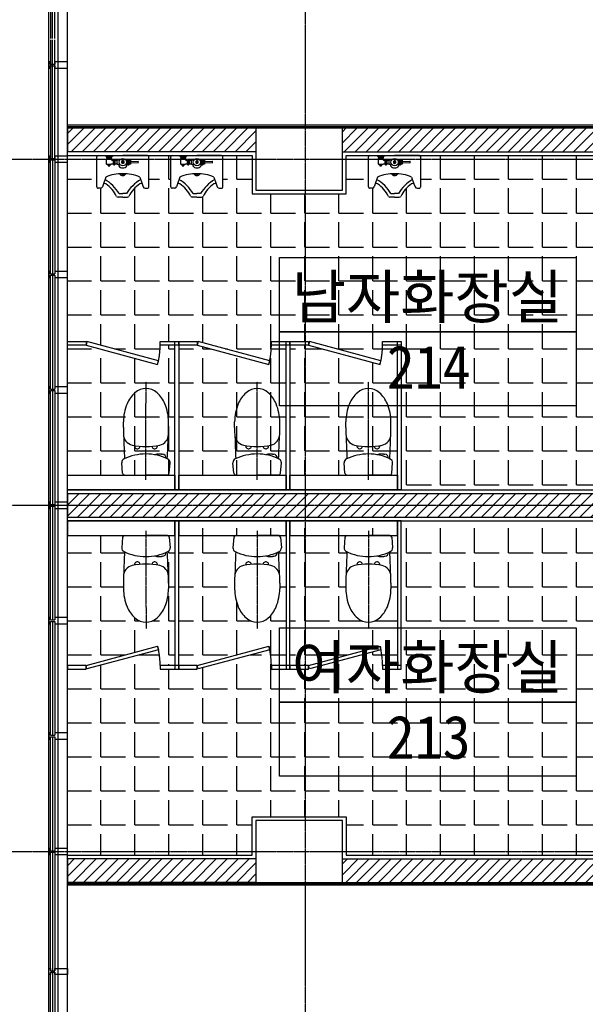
# Model space of a CAD drawing. Header units: millimetres. Extents: x 3445018 to 4174071, y -6064565 to -5122887.
# Tile 105 of 192: x 3860323 to 3864900, y -5540182 to -5532217. Entities that reach past the tile are written whole.
import ezdxf
from ezdxf.enums import TextEntityAlignment as Align

# ---------------------------------------------------------------- set-up
doc = ezdxf.new("R2010")
doc.units = ezdxf.units.MM
doc.header["$MEASUREMENT"] = 0
for name, pattern in [('CEN', [66, 60, -2, 2, -2]), ('DASHDOT', [22, 20, -1, 0, -1]), ('DASHDOT2', [0.5, 0.25, -0.125, 0, -0.125])]:
    doc.linetypes.add(name, pattern=pattern)
for name, color, linetype in [('-TOIL', 251, 'CONTINUOUS'), ('0-F-BATH', 6, 'CONTINUOUS'), ('A-WIN', 4, 'CONTINUOUS'), ('AA-FFXM-SANI', 7, 'CONTINUOUS'), ('CEN', 13, 'CEN'), ('door', 4, 'CONTINUOUS'), ('DS-F-BATH FUR', 4, 'CONTINUOUS'), ('F-DOOR', 4, 'CONTINUOUS'), ('FIN', 6, 'CONTINUOUS'), ('HA1', 8, 'CONTINUOUS'), ('RBO', 1, 'CONTINUOUS'), ('TE2', 2, 'CONTINUOUS'), ('WA1', 2, 'CONTINUOUS'), ('WA2', 3, 'CONTINUOUS'), ('WIN1', 4, 'CONTINUOUS'), ('WIN2', 9, 'CONTINUOUS')]:
    doc.layers.add(name, color=color, linetype=linetype)
doc.styles.add('돋움체', font='txt')

# ---------------------------------------------------------------- blocks, each defined once
blk = doc.blocks.new('CW-1')
at = {"layer": 'door'}
for points in [[(704859.6, -1026992.1), (704878.6, -1026992.1), (704878.6, -1026980.1), (704828.6, -1026980.1), (704828.6, -1026992.1), (704847.6, -1026992.1)], [(704847.6, -1026992.1), (704847.6, -1027028.1)], [(704859.6, -1026992.1), (704859.6, -1027028.1)], [(704847.6, -1027028.1), (704828.6, -1027028.1), (704828.6, -1027130.1), (704878.6, -1027130.1), (704878.6, -1027028.1), (704859.6, -1027028.1)]]:
    blk.add_lwpolyline(points, dxfattribs=at)
blk = doc.blocks.new('평면도$0$A$C5F25755C')
at = {"layer": '-TOIL'}
for p, q in [((0, 222.6), (0, 0)), ((281, 234.6), (12, 234.6)), ((255, 174.2), (282, 183.6)), ((295, 201.6), (295, 221.6)), ((54, 69.4), (51, 137.4)), ((64, 69.4), (67, 137.4)), ((193.9, 153.1), (255, 174.2)), ((40, 26.9), (40, 43.7)), ((42, 57.4), (42, 69.4)), ((42, 69.4), (77, 69.4)), ((42, 57.4), (77, 57.4)), ((77, 43.4), (42, 43.4)), ((53.2, 11.7), (46.7, 0.4)), ((46.7, 0.4), (53.2, -10.9)), ((47.4, 0.1), (72.7, 0.4)), ((66.2, 11.7), (53.2, 11.7)), ((72.7, 0.4), (66.2, 11.7)), ((66.2, -10.9), (72.7, 0.4)), ((77, 69.4), (77, 57.4)), ((79, 43.7), (79, 27.2)), ((94, 37.4), (79, 37.4)), ((343, 33.6), (343, 0)), ((374.1, 0), (374.1, 41.6)), ((0, -222.6), (0, 0)), ((13, -100.6), (0, -87.6)), ((40, -49.6), (40, -26.1)), ((42, -49.6), (40, -49.6)), ((42, -70.6), (42, -49.6)), ((77, -49.6), (42, -49.6)), ((42, -70.6), (77, -70.6)), ((42, -94.6), (42, -84.6)), ((77, -84.6), (42, -84.6)), ((53.2, -10.9), (66.2, -10.9)), ((77, -49.6), (79, -49.6)), ((77, -49.6), (77, -70.6)), ((77, -84.6), (77, -103.6)), ((79, -49.6), (79, -26.4)), ((79, -36.6), (94, -36.6)), ((343, -33.6), (343, 0)), ((374.1, 0), (374.1, -41.6)), ((13, -146.6), (0, -158.6)), ((13, -105.6), (13, -100.6)), ((13, -140.6), (13, -105.6)), ((13, -140.6), (13, -146.6)), ((27, -105.6), (27, -140.6)), ((27, -139.6), (27, -105.6)), ((27, -105.6), (31, -105.6)), ((42, -145.6), (27, -139.6)), ((78, -145.6), (42, -145.6)), ((78, -145.6), (78, -104.6)), ((78, -104.6), (83, -109.6)), ((83, -138.6), (78, -145.6)), ((83, -109.6), (83, -138.6)), ((93, -116.6), (83, -116.6)), ((83, -131.6), (93, -131.6)), ((93, -131.6), (93, -116.6)), ((193.9, -153.1), (255, -174.2)), ((255, -174.2), (282, -183.6)), ((281, -234.6), (12, -234.6)), ((295, -201.6), (295, -221.6))]:
    blk.add_line(p, q, dxfattribs=at)
blk.add_circle((59.7, 0.4), 33, dxfattribs=at)
for centre, radius, start, end in [((12, 222.6), 12, 90, 180), ((282, 221.6), 13, 0, 94.24219), ((275.7, 201.9), 19.3, 289.10786, 359.21683), ((61.7, 120.9), 19.7, 98.02724, 123.08485), ((56.2, 120.9), 19.7, 56.91515, 81.97276), ((517.7, 11.5), 353.3, 156.39006, 181.87286), ((519.1, 334.7), 348.8, 209.87388, 239.67978), ((281.1, 164.7), 27.9, 159.92164, 205.62969), ((482.3, 300.7), 270.5, 213.20868, 245.00152), ((42, 50.4), 7, 90, 270), ((36, 39.8), 16.6, 76.04315, 82.50063), ((36, 61), 16.6, 277.49937, 283.95685), ((37.3, 45), 11.2, 59.03624, 76.04315), ((37.3, 55.8), 11.2, 283.95685, 300.96376), ((39.3, 48.3), 7.36, 34.61949, 59.03624), ((39.3, 52.5), 7.36, 300.96376, 325.38051), ((42.3, 50.4), 3.72, 0, 34.61949), ((42.3, 50.4), 3.72, 325.38051, 0), ((52.7, 50.4), 3.72, 145.38051, 180), ((52.7, 50.4), 3.72, 180, 214.61949), ((55.7, 48.3), 7.36, 120.96376, 145.38051), ((55.7, 52.5), 7.36, 214.61949, 239.03624), ((57.7, 45), 11.2, 103.95685, 120.96376), ((57.7, 55.8), 11.2, 239.03624, 256.04315), ((59, 39.8), 16.6, 90, 103.95685), ((59, 61), 16.6, 256.04315, 270), ((59, 39.8), 16.6, 76.04315, 90), ((59, 61), 16.6, 270, 283.95685), ((60.3, 45), 11.2, 59.03624, 76.04315), ((60.3, 55.8), 11.2, 283.95685, 300.96376), ((62.3, 48.3), 7.36, 34.61949, 59.03624), ((62.3, 52.5), 7.36, 300.96376, 325.38051), ((65.3, 50.4), 3.72, 0, 34.61949), ((65.3, 50.4), 3.72, 325.38051, 0), ((75.7, 50.4), 3.72, 145.38051, 180), ((75.7, 50.4), 3.72, 180, 214.61949), ((78.7, 48.3), 7.36, 120.96376, 145.38051), ((78.7, 52.5), 7.36, 214.61949, 239.03624), ((80.7, 45), 11.2, 103.95685, 120.96376), ((80.7, 55.8), 11.2, 239.03624, 256.04315), ((77, 50.4), 7, 270, 90), ((82, 39.8), 16.6, 94.52251, 103.95685), ((82, 61), 16.6, 256.04315, 265.47749), ((65, 0.4), 47, 308.08877, 51.91123), ((149, 0), 22, 314.18639, 45.81361), ((517.7, -11.5), 353.3, 178.12714, 203.60994), ((149, 0), 32, 299.34951, 60.65049), ((355.1, 41.6), 19.1, 0, 47.26822), ((42, -77.6), 7, 90, 270), ((36, -88.2), 16.6, 76.04315, 82.50063), ((36, -67), 16.6, 277.49937, 283.95685), ((37.3, -83), 11.2, 59.03624, 76.04315), ((37.3, -72.2), 11.2, 283.95685, 300.96376), ((39.3, -79.7), 7.36, 34.61949, 59.03624), ((39.3, -75.5), 7.36, 300.96376, 325.38051), ((42.3, -77.6), 3.72, 0, 34.61949), ((42.3, -77.6), 3.72, 325.38051, 0), ((52.7, -77.6), 3.72, 145.38051, 180), ((52.7, -77.6), 3.72, 180, 214.61949), ((55.7, -79.7), 7.36, 120.96376, 145.38051), ((55.7, -75.5), 7.36, 214.61949, 239.03624), ((57.7, -83), 11.2, 103.95685, 120.96376), ((57.7, -72.2), 11.2, 239.03624, 256.04315), ((59, -88.2), 16.6, 90, 103.95685), ((59, -67), 16.6, 256.04315, 270), ((59, -88.2), 16.6, 76.04315, 90), ((59, -67), 16.6, 270, 283.95685), ((60.3, -83), 11.2, 59.03624, 76.04315), ((60.3, -72.2), 11.2, 283.95685, 300.96376), ((62.3, -79.7), 7.36, 34.61949, 59.03624), ((62.3, -75.5), 7.36, 300.96376, 325.38051), ((65.3, -77.6), 3.72, 0, 34.61949), ((65.3, -77.6), 3.72, 325.38051, 0), ((75.7, -77.6), 3.72, 145.38051, 180), ((75.7, -77.6), 3.72, 180, 214.61949), ((78.7, -79.7), 7.36, 120.96376, 145.38051), ((78.7, -75.5), 7.36, 214.61949, 239.03624), ((80.7, -83), 11.2, 103.95685, 120.96376), ((80.7, -72.2), 11.2, 239.03624, 256.04315), ((77, -77.6), 7, 270, 90), ((82, -88.2), 16.6, 94.52251, 103.95685), ((82, -67), 16.6, 256.04315, 265.47749), ((519.1, -334.7), 348.8, 120.32151, 150.25912), ((482.3, -300.7), 270.5, 114.99848, 146.79132), ((355.1, -41.6), 19.1, 312.73178, 0), ((20, -105.6), 7, 0, 180), ((20, -140.6), 7, 180, 0), ((31, -94.6), 11, 270, 0), ((281.1, -164.7), 27.9, 154.37031, 200.07836), ((12, -222.6), 12, 180, 270), ((282, -221.6), 13, 265.75781, 0), ((275.7, -201.9), 19.3, 0.78317, 70.89214)]:
    blk.add_arc(centre, radius, start, end, dxfattribs=at)

msp = doc.modelspace()

# ---------------------------------------------------------------- hatches: boundary and pattern name
at = {"layer": 'HA1', "ltscale": 200, "true_color": 0x939598}
h = msp.add_hatch(dxfattribs=at)
h.set_pattern_fill('ANSI31', color=252, scale=500)
h.set_pattern_definition([(45, (-9e-10, -304432.356), (-44.1941738, 44.1941738), [])])
h.paths.add_polyline_path([(3867084.289, -5533095.309), (3862934.289, -5533095.309), (3862934.289, -5533285.309), (3866894.289, -5533285.309), (3866894.289, -5534485.309), (3867084.289, -5534485.309)])
h.paths.add_polyline_path([(3862234.289, -5533095.309), (3860709.289, -5533095.309), (3860709.289, -5533285.309), (3862234.289, -5533285.309)])
h.paths.add_polyline_path([(3867084.289, -5535685.309), (3866894.289, -5535685.309), (3866894.289, -5536050.309), (3865694.289, -5536050.309), (3865694.289, -5534485.309), (3865604.289, -5534485.309), (3865604.289, -5536050.309), (3860709.289, -5536050.309), (3860709.289, -5536240.309), (3865604.289, -5536240.309), (3865604.289, -5537805.309), (3865694.289, -5537805.309), (3865694.289, -5536240.309), (3866894.289, -5536240.309), (3866894.289, -5536605.309), (3867084.289, -5536605.309)])
h.paths.add_polyline_path([(3867084.289, -5537805.309), (3866894.289, -5537805.309), (3866894.289, -5539005.309), (3862934.289, -5539005.309), (3862934.289, -5539195.309), (3867084.289, -5539195.309)])
h.paths.add_polyline_path([(3862234.289, -5539005.309), (3860709.289, -5539005.309), (3860709.289, -5539195.309), (3862234.289, -5539195.309)])
at = {"layer": 'HA1', "ltscale": 1000, "true_color": 0x939598}
h = msp.add_hatch(dxfattribs=at)
h.set_pattern_fill('ANGLE', color=252, scale=1000)
h.set_pattern_definition([(0, (3766379.14, -3458080.96), (0, 275), [200, -75]), (90, (3766379.14, -3458080.96), (-275, 2e-14), [200, -75])])
h.paths.add_polyline_path([(3863259.289, -5534820.309), (3863409.289, -5534820.309), (3863409.289, -5534850.309), (3863409.289, -5536020.309), (3864974.289, -5536020.309), (3864974.289, -5534455.309), (3865574.289, -5534455.309), (3865724.289, -5534455.309), (3865724.289, -5536020.309), (3866864.289, -5536020.309), (3866864.289, -5535655.309), (3867084.289, -5535655.309), (3867084.289, -5534515.309), (3866864.289, -5534515.309), (3866864.289, -5533315.309), (3863557.123, -5533315.309, -0.41421356), (3863567.923, -5533326.109), (3863567.923, -5533568.209, -0.43606951), (3863556.223, -5533580.809), (3863538.223, -5533580.809, -0.3158216), (3863522.023, -5533569.109), (3863513.589, -5533544.765, 0.20212606), (3863494.123, -5533545.709, 0.13961921), (3863406.823, -5533646.509, -0.20922156), (3863394.223, -5533652.023), (3863356.789, -5533652.023), (3863319.356, -5533652.023, -0.20922156), (3863306.756, -5533646.509, 0.13961921), (3863219.456, -5533545.709, 0.20212606), (3863199.989, -5533544.765), (3863191.556, -5533569.109, -0.3158216), (3863175.356, -5533580.809), (3863157.356, -5533580.809, -0.43606951), (3863145.656, -5533568.209), (3863145.656, -5533326.109, -0.41421356), (3863156.456, -5533315.309), (3862964.289, -5533315.309), (3862964.289, -5533625.309), (3862204.289, -5533625.309), (3862204.289, -5533315.309), (3861957.123, -5533315.309, -0.41421356), (3861967.923, -5533326.109), (3861967.923, -5533568.209, -0.43606951), (3861956.223, -5533580.809), (3861938.223, -5533580.809, -0.3158216), (3861922.023, -5533569.109), (3861913.589, -5533544.765, 0.20212606), (3861894.123, -5533545.709, 0.13961921), (3861806.823, -5533646.509, -0.20922156), (3861794.223, -5533652.023), (3861756.789, -5533652.023), (3861719.356, -5533652.023, -0.20922156), (3861706.756, -5533646.509, 0.13961921), (3861619.456, -5533545.709, 0.20212606), (3861599.989, -5533544.765), (3861591.556, -5533569.109, -0.3158216), (3861575.356, -5533580.809), (3861557.356, -5533580.809, -0.43606951), (3861545.656, -5533568.209), (3861545.656, -5533326.109, -0.41421356), (3861556.456, -5533315.309), (3861357.123, -5533315.309, -0.41421356), (3861367.923, -5533326.109), (3861367.923, -5533568.209, -0.43606951), (3861356.223, -5533580.809), (3861338.223, -5533580.809, -0.3158216), (3861322.023, -5533569.109), (3861313.589, -5533544.765, 0.20212606), (3861294.123, -5533545.709, 0.13961921), (3861206.823, -5533646.509, -0.20922156), (3861194.223, -5533652.023), (3861156.789, -5533652.023), (3861119.356, -5533652.023, -0.20922156), (3861106.756, -5533646.509, 0.13961921), (3861019.456, -5533545.709, 0.20212606), (3860999.989, -5533544.765), (3860991.556, -5533569.109, -0.3158216), (3860975.356, -5533580.809), (3860957.356, -5533580.809, -0.43606951), (3860945.656, -5533568.209), (3860945.656, -5533326.109, -0.41421356), (3860956.456, -5533315.309), (3860709.289, -5533315.309), (3860709.289, -5534820.309), (3860859.289, -5534820.309), (3860859.289, -5534850.309), (3860867.054, -5534821.331), (3861445.885, -5534976.429, 0.05299416), (3861459.289, -5534850.309), (3861459.289, -5534820.309), (3861609.289, -5534820.309), (3861759.289, -5534820.309), (3861759.289, -5534850.309), (3861767.054, -5534821.331), (3862345.885, -5534976.429, 0.05299416), (3862359.289, -5534850.309), (3862359.289, -5534820.309), (3862509.289, -5534820.309), (3862659.289, -5534820.309), (3862659.289, -5534850.309), (3862667.054, -5534821.331), (3863245.885, -5534976.429, 0.05299416), (3863259.289, -5534850.309)])
h.paths.add_polyline_path([(3860709.289, -5535900.309), (3861170.288, -5535900.082, -0.3918359), (3861155.333, -5535886.235), (3861148.823, -5535801.861, -0.30948144), (3861166.888, -5535770.547, -0.00314654), (3861171.555, -5535768.344, -0.01112397), (3861164.861, -5535590.509, -0.05379703), (3861162.538, -5535571.338, -0.00346369), (3861162.197, -5535515.921), (3861162.232, -5535470.466, -0.0990922), (3861191.618, -5535324.234, -0.11175533), (3861255.611, -5535234.3, -0.38243331), (3861434.219, -5535234.438, -0.11175533), (3861498.073, -5535324.47, -0.0990922), (3861527.232, -5535470.748), (3861527.197, -5535516.203, -0.00346369), (3861526.77, -5535571.619, -0.05379703), (3861524.418, -5535590.787, -0.01112397), (3861517.45, -5535768.612, -0.00314654), (3861522.113, -5535770.822, -0.30948144), (3861540.129, -5535802.163), (3861533.489, -5535886.528, -0.37007254), (3861519.651, -5535900.309), (3861579.289, -5535900.309), (3861579.289, -5534850.309), (3861459.289, -5534850.309, -0.05299416), (3861445.885, -5534976.429), (3861446.61, -5534976.623), (3861438.845, -5535005.601), (3860859.289, -5534850.309), (3860709.289, -5534850.309)], flags=17)
h.paths.add_polyline_path([(3861191.618, -5535324.234, -0.11175533), (3861255.611, -5535234.3, -0.38243331), (3861434.219, -5535234.438, -0.11175533), (3861498.073, -5535324.47, -0.0990922), (3861527.232, -5535470.748), (3861527.197, -5535516.203, -0.00346369), (3861526.77, -5535571.619, -0.05379703), (3861524.418, -5535590.787, -0.01112397), (3861517.45, -5535768.612, -0.00314654), (3861522.113, -5535770.822, -0.30948144), (3861540.129, -5535802.163), (3861533.489, -5535886.528, -0.39161295), (3861518.524, -5535900.351), (3861344.4, -5535900.216), (3861170.277, -5535900.082, -0.39161295), (3861155.333, -5535886.235), (3861148.823, -5535801.861, -0.30948144), (3861166.888, -5535770.547, -0.00314654), (3861171.555, -5535768.344, -0.01112397), (3861164.861, -5535590.509, -0.05379703), (3861162.538, -5535571.338, -0.00346369), (3861162.197, -5535515.921), (3861162.232, -5535470.466, -0.0990922)], flags=17)
h.paths.add_polyline_path([(3861759.289, -5534850.309), (3861609.289, -5534850.309), (3861609.289, -5535900.309), (3862070.288, -5535900.082, -0.3918359), (3862055.333, -5535886.235), (3862048.823, -5535801.861, -0.30948144), (3862066.888, -5535770.547, -0.00314654), (3862071.555, -5535768.344, -0.01112397), (3862064.861, -5535590.509, -0.05379703), (3862062.538, -5535571.338, -0.00346369), (3862062.197, -5535515.921), (3862062.232, -5535470.466, -0.0990922), (3862091.618, -5535324.234, -0.11175533), (3862155.611, -5535234.3, -0.38243331), (3862334.219, -5535234.438, -0.11175533), (3862398.073, -5535324.47, -0.0990922), (3862427.232, -5535470.748), (3862427.197, -5535516.203, -0.00346369), (3862426.77, -5535571.619, -0.05379703), (3862424.418, -5535590.787, -0.01112397), (3862417.45, -5535768.612, -0.00314654), (3862422.113, -5535770.822, -0.30948144), (3862440.129, -5535802.163), (3862433.489, -5535886.528, -0.37007254), (3862419.651, -5535900.309), (3862479.289, -5535900.309), (3862479.289, -5534850.309), (3862359.289, -5534850.309, -0.05299416), (3862345.885, -5534976.429), (3862346.61, -5534976.623), (3862338.845, -5535005.601)], flags=17)
h.paths.add_polyline_path([(3862155.611, -5535234.3, -0.38243331), (3862334.219, -5535234.438, -0.11175533), (3862398.073, -5535324.47, -0.0990922), (3862427.232, -5535470.748), (3862427.197, -5535516.203, -0.00346369), (3862426.77, -5535571.619, -0.05379703), (3862424.418, -5535590.787, -0.01112397), (3862417.45, -5535768.612, -0.00314654), (3862422.113, -5535770.822, -0.30948144), (3862440.129, -5535802.163), (3862433.489, -5535886.528, -0.39161295), (3862418.524, -5535900.351), (3862244.4, -5535900.216), (3862070.277, -5535900.082, -0.39161295), (3862055.333, -5535886.235), (3862048.823, -5535801.861, -0.30948144), (3862066.888, -5535770.547, -0.00314654), (3862071.555, -5535768.344, -0.01112397), (3862064.861, -5535590.509, -0.05379703), (3862062.538, -5535571.338, -0.00346369), (3862062.197, -5535515.921), (3862062.232, -5535470.466, -0.0990922), (3862091.618, -5535324.234, -0.11175533)], flags=17)
h.paths.add_polyline_path([(3862509.289, -5535900.309), (3862970.288, -5535900.082, -0.3918359), (3862955.333, -5535886.235), (3862948.823, -5535801.861, -0.30948144), (3862966.888, -5535770.547, -0.00314654), (3862971.555, -5535768.344, -0.01112397), (3862964.861, -5535590.509, -0.05379703), (3862962.538, -5535571.338, -0.00346369), (3862962.197, -5535515.921), (3862962.232, -5535470.466, -0.0990922), (3862991.618, -5535324.234, -0.11175533), (3863055.611, -5535234.3, -0.38243331), (3863234.219, -5535234.438, -0.11175533), (3863298.073, -5535324.47, -0.0990922), (3863327.232, -5535470.748), (3863327.197, -5535516.203, -0.00346369), (3863326.77, -5535571.619, -0.05379703), (3863324.418, -5535590.787, -0.01112397), (3863317.45, -5535768.612, -0.00314654), (3863322.113, -5535770.822, -0.30948144), (3863340.129, -5535802.163), (3863333.489, -5535886.528, -0.37007254), (3863319.651, -5535900.309), (3863379.289, -5535900.309), (3863379.289, -5534850.309), (3863259.289, -5534850.309, -0.05299416), (3863245.885, -5534976.429), (3863246.61, -5534976.623), (3863238.845, -5535005.601), (3862659.289, -5534850.309), (3862509.289, -5534850.309)], flags=17)
h.paths.add_polyline_path([(3863055.611, -5535234.3, -0.38243331), (3863234.219, -5535234.438, -0.11175533), (3863298.073, -5535324.47, -0.0990922), (3863327.232, -5535470.748), (3863327.197, -5535516.203, -0.00346369), (3863326.77, -5535571.619, -0.05379703), (3863324.418, -5535590.787, -0.01112397), (3863317.45, -5535768.612, -0.00314654), (3863322.113, -5535770.822, -0.30948144), (3863340.129, -5535802.163), (3863333.489, -5535886.528, -0.39161295), (3863318.524, -5535900.351), (3863144.4, -5535900.216), (3862970.277, -5535900.082, -0.39161295), (3862955.333, -5535886.235), (3862948.823, -5535801.861, -0.30948144), (3862966.888, -5535770.547, -0.00314654), (3862971.555, -5535768.344, -0.01112397), (3862964.861, -5535590.509, -0.05379703), (3862962.538, -5535571.338, -0.00346369), (3862962.197, -5535515.921), (3862962.232, -5535470.466, -0.0990922), (3862991.618, -5535324.234, -0.11175533)], flags=17)
h.paths.add_polyline_path([(3863409.289, -5537470.309), (3863379.289, -5537470.309), (3863259.289, -5537470.309), (3863259.289, -5537440.309, 0.05299416), (3863245.885, -5537314.19), (3862667.054, -5537469.287), (3862659.289, -5537440.309), (3862659.289, -5537470.309), (3862509.289, -5537470.309), (3862359.289, -5537470.309), (3862359.289, -5537440.309, 0.05299416), (3862345.885, -5537314.19), (3861767.054, -5537469.287), (3861759.289, -5537440.309), (3861759.289, -5537470.309), (3861609.289, -5537470.309), (3861459.289, -5537470.309), (3861459.289, -5537440.309, 0.05299416), (3861445.885, -5537314.19), (3860867.054, -5537469.287), (3860859.289, -5537440.309), (3860859.289, -5537470.309), (3860709.289, -5537470.309), (3860709.289, -5538975.309), (3862204.289, -5538975.309), (3862204.289, -5538665.309), (3862964.289, -5538665.309), (3862964.289, -5538975.309), (3866864.289, -5538975.309), (3866864.289, -5537775.309), (3867084.289, -5537775.309), (3867084.289, -5536635.309), (3866864.289, -5536635.309), (3866864.289, -5536270.309), (3865724.289, -5536270.309), (3865724.289, -5537835.309), (3865574.289, -5537835.309), (3864974.289, -5537835.309), (3864974.289, -5536270.309), (3863409.289, -5536270.309)])
h.paths.add_polyline_path([(3862509.289, -5537440.309), (3862659.289, -5537440.309), (3863238.845, -5537285.018), (3863246.61, -5537313.996), (3863245.885, -5537314.19, -0.05299416), (3863259.289, -5537440.309), (3863379.289, -5537440.309), (3863379.289, -5536270.309), (3862509.289, -5536270.309)], flags=17)
h.paths.add_polyline_path([(3862991.618, -5536966.385, -0.0990922), (3862962.232, -5536820.153), (3862962.197, -5536774.698, -0.00346369), (3862962.538, -5536719.281, -0.05379703), (3862964.861, -5536700.11, -0.01112397), (3862971.555, -5536522.274, -0.00314654), (3862966.888, -5536520.071, -0.30948144), (3862948.823, -5536488.758), (3862955.333, -5536404.383, -0.39161295), (3862970.277, -5536390.537), (3863144.4, -5536390.402), (3863318.524, -5536390.268, -0.39161295), (3863333.489, -5536404.091), (3863340.129, -5536488.455, -0.30948144), (3863322.113, -5536519.797, -0.00314654), (3863317.45, -5536522.007, -0.01112397), (3863324.418, -5536699.832, -0.05379703), (3863326.77, -5536718.999, -0.00346369), (3863327.197, -5536774.416), (3863327.232, -5536819.871, -0.0990922), (3863298.073, -5536966.148, -0.11175533), (3863234.219, -5537056.18, -0.38243331), (3863055.611, -5537056.318, -0.11175533)], flags=16)
h.paths.add_polyline_path([(3863052.393, -5536628.711, -1.03134388), (3863096.958, -5536622.624, -0.04588664), (3863192.202, -5536622.551, -1.03134388), (3863236.776, -5536628.569, 0.08935327)], flags=0)
h.paths.add_polyline_path([(3862338.845, -5537285.018), (3862346.61, -5537313.996), (3862345.885, -5537314.19, -0.05299416), (3862359.289, -5537440.309), (3862479.289, -5537440.309), (3862479.289, -5536270.309), (3861609.289, -5536270.309), (3861609.289, -5537440.309), (3861759.289, -5537440.309)], flags=17)
h.paths.add_polyline_path([(3862091.618, -5536966.385, -0.0990922), (3862062.232, -5536820.153), (3862062.197, -5536774.698, -0.00346369), (3862062.538, -5536719.281, -0.05379703), (3862064.861, -5536700.11, -0.01112397), (3862071.555, -5536522.274, -0.00314654), (3862066.888, -5536520.071, -0.30948144), (3862048.823, -5536488.758), (3862055.333, -5536404.383, -0.39161295), (3862070.277, -5536390.537), (3862244.4, -5536390.402), (3862418.524, -5536390.268, -0.39161295), (3862433.489, -5536404.091), (3862440.129, -5536488.455, -0.30948144), (3862422.113, -5536519.797, -0.00314654), (3862417.45, -5536522.007, -0.01112397), (3862424.418, -5536699.832, -0.05379703), (3862426.77, -5536718.999, -0.00346369), (3862427.197, -5536774.416), (3862427.232, -5536819.871, -0.0990922), (3862398.073, -5536966.148, -0.11175533), (3862334.219, -5537056.18, -0.38243331), (3862155.611, -5537056.318, -0.11175533)], flags=16)
h.paths.add_polyline_path([(3862152.393, -5536628.711, -1.03134388), (3862196.958, -5536622.624, -0.04588664), (3862292.202, -5536622.551, -1.03134388), (3862336.776, -5536628.569, 0.08935327)], flags=0)
h.paths.add_polyline_path([(3861438.845, -5537285.018), (3861446.61, -5537313.996), (3861445.885, -5537314.19, -0.05299416), (3861459.289, -5537440.309), (3861579.289, -5537440.309), (3861579.289, -5536390.309), (3860709.289, -5536390.309), (3860709.289, -5537440.309), (3860859.289, -5537440.309)], flags=17)
h.paths.add_polyline_path([(3861191.618, -5536966.385, -0.0990922), (3861162.232, -5536820.153), (3861162.197, -5536774.698, -0.00346369), (3861162.538, -5536719.281, -0.05379703), (3861164.861, -5536700.11, -0.01112397), (3861171.555, -5536522.274, -0.00314654), (3861166.888, -5536520.071, -0.30948144), (3861148.823, -5536488.758), (3861155.333, -5536404.383, -0.39161295), (3861170.277, -5536390.537), (3861344.4, -5536390.402), (3861518.524, -5536390.268, -0.39161295), (3861533.489, -5536404.091), (3861540.129, -5536488.455, -0.30948144), (3861522.113, -5536519.797, -0.00314654), (3861517.45, -5536522.007, -0.01112397), (3861524.418, -5536699.832, -0.05379703), (3861526.77, -5536718.999, -0.00346369), (3861527.197, -5536774.416), (3861527.232, -5536819.871, -0.0990922), (3861498.073, -5536966.148, -0.11175533), (3861434.219, -5537056.18, -0.38243331), (3861255.611, -5537056.318, -0.11175533)], flags=17)
h.paths.add_polyline_path([(3861252.393, -5536628.711, -1.03134388), (3861296.958, -5536622.624, -0.04588664), (3861392.202, -5536622.551, -1.03134388), (3861436.776, -5536628.569, 0.08935327)], flags=16)

# ---------------------------------------------------------------- linework, layer by layer
at = {"layer": '0-F-BATH', "color": 252, "true_color": 0x939598}
for points in [[(3861579.289, -5535900.309), (3861579.289, -5536020.309), (3860709.289, -5536020.309), (3860709.289, -5535900.309)], [(3862479.289, -5535900.309), (3862479.289, -5536020.309), (3861609.289, -5536020.309), (3861609.289, -5535900.309)], [(3863379.289, -5535900.309), (3863379.289, -5536020.309), (3862509.289, -5536020.309), (3862509.289, -5535900.309)], [(3861579.289, -5536390.309), (3861579.289, -5536270.309), (3860709.289, -5536270.309), (3860709.289, -5536390.309)], [(3862479.289, -5536390.309), (3862479.289, -5536270.309), (3861609.289, -5536270.309), (3861609.289, -5536390.309)], [(3863379.289, -5536390.309), (3863379.289, -5536270.309), (3862509.289, -5536270.309), (3862509.289, -5536390.309)]]:
    msp.add_lwpolyline(points, close=True, dxfattribs=at)
at = {"layer": 'A-WIN', "color": 252, "true_color": 0x939598}
for points in [[(3860709.289, -5534820.309), (3860859.289, -5534820.309), (3860859.289, -5534850.309), (3860709.289, -5534850.309)], [(3861446.61, -5534976.623), (3860867.054, -5534821.331), (3860859.289, -5534850.309), (3861438.845, -5535005.601)], [(3861459.289, -5534820.309), (3861609.289, -5534820.309), (3861609.289, -5534850.309), (3861459.289, -5534850.309)], [(3861579.289, -5536020.309), (3861579.289, -5534820.309), (3861609.289, -5534820.309), (3861609.289, -5536020.309)], [(3861609.289, -5534820.309), (3861759.289, -5534820.309), (3861759.289, -5534850.309), (3861609.289, -5534850.309)], [(3862346.61, -5534976.623), (3861767.054, -5534821.331), (3861759.289, -5534850.309), (3862338.845, -5535005.601)], [(3862359.289, -5534820.309), (3862509.289, -5534820.309), (3862509.289, -5534850.309), (3862359.289, -5534850.309)], [(3862479.289, -5536020.309), (3862479.289, -5534820.309), (3862509.289, -5534820.309), (3862509.289, -5536020.309)], [(3862509.289, -5534820.309), (3862659.289, -5534820.309), (3862659.289, -5534850.309), (3862509.289, -5534850.309)], [(3863246.61, -5534976.623), (3862667.054, -5534821.331), (3862659.289, -5534850.309), (3863238.845, -5535005.601)], [(3863259.289, -5534820.309), (3863409.289, -5534820.309), (3863409.289, -5534850.309), (3863259.289, -5534850.309)], [(3863379.289, -5536020.309), (3863379.289, -5534820.309), (3863409.289, -5534820.309), (3863409.289, -5536020.309)], [(3861579.289, -5536270.309), (3861579.289, -5537470.309), (3861609.289, -5537470.309), (3861609.289, -5536270.309)], [(3862479.289, -5536270.309), (3862479.289, -5537470.309), (3862509.289, -5537470.309), (3862509.289, -5536270.309)], [(3863379.289, -5536270.309), (3863379.289, -5537470.309), (3863409.289, -5537470.309), (3863409.289, -5536270.309)], [(3861446.61, -5537313.996), (3860867.054, -5537469.287), (3860859.289, -5537440.309), (3861438.845, -5537285.018)], [(3862346.61, -5537313.996), (3861767.054, -5537469.287), (3861759.289, -5537440.309), (3862338.845, -5537285.018)], [(3863246.61, -5537313.996), (3862667.054, -5537469.287), (3862659.289, -5537440.309), (3863238.845, -5537285.018)], [(3860709.289, -5537470.309), (3860859.289, -5537470.309), (3860859.289, -5537440.309), (3860709.289, -5537440.309)], [(3861459.289, -5537470.309), (3861609.289, -5537470.309), (3861609.289, -5537440.309), (3861459.289, -5537440.309)], [(3861609.289, -5537470.309), (3861759.289, -5537470.309), (3861759.289, -5537440.309), (3861609.289, -5537440.309)], [(3862359.289, -5537470.309), (3862509.289, -5537470.309), (3862509.289, -5537440.309), (3862359.289, -5537440.309)], [(3862509.289, -5537470.309), (3862659.289, -5537470.309), (3862659.289, -5537440.309), (3862509.289, -5537440.309)], [(3863259.289, -5537470.309), (3863409.289, -5537470.309), (3863409.289, -5537440.309), (3863259.289, -5537440.309)]]:
    msp.add_lwpolyline(points, close=True, dxfattribs=at)
at = {"layer": 'CEN'}
for p, q in [((3862634.289, -5510409.833), (3862634.289, -5554758.274)), ((3853298.874, -5533345.309), (3904157.54, -5533345.309)), ((3859741.757, -5536145.309), (3867763.753, -5536145.309)), ((3853298.874, -5538945.309), (3904157.54, -5538945.309))]:
    msp.add_line(p, q, dxfattribs=at)
at = {"layer": 'DS-F-BATH FUR', "color": 252, "linetype": 'DASHDOT2', "ltscale": 0.2, "true_color": 0x939598}
for p, q in [((3861344.339, -5535939.733), (3861344.952, -5535146.707)), ((3862244.339, -5535939.733), (3862244.952, -5535146.707)), ((3863144.339, -5535939.733), (3863144.952, -5535146.707)), ((3861344.339, -5536350.886), (3861344.952, -5537143.911)), ((3862244.339, -5536350.886), (3862244.952, -5537143.911)), ((3863144.339, -5536350.886), (3863144.952, -5537143.911))]:
    msp.add_line(p, q, dxfattribs=at)
at = {"layer": 'DS-F-BATH FUR', "color": 252, "true_color": 0x939598}
for p, q in [((3861162.197, -5535515.921), (3861162.232, -5535470.466)), ((3861527.197, -5535516.203), (3861527.232, -5535470.748)), ((3862062.197, -5535515.921), (3862062.232, -5535470.466)), ((3862427.197, -5535516.203), (3862427.232, -5535470.748)), ((3862962.197, -5535515.921), (3862962.232, -5535470.466)), ((3863327.197, -5535516.203), (3863327.232, -5535470.748)), ((3861155.333, -5535886.235), (3861148.823, -5535801.861)), ((3861533.489, -5535886.528), (3861540.129, -5535802.163)), ((3862055.333, -5535886.235), (3862048.823, -5535801.861)), ((3862433.489, -5535886.528), (3862440.129, -5535802.163)), ((3862955.333, -5535886.235), (3862948.823, -5535801.861)), ((3863333.489, -5535886.528), (3863340.129, -5535802.163)), ((3861170.277, -5535900.082), (3861344.4, -5535900.216)), ((3861518.524, -5535900.351), (3861344.4, -5535900.216)), ((3862070.277, -5535900.082), (3862244.4, -5535900.216)), ((3862418.524, -5535900.351), (3862244.4, -5535900.216)), ((3862970.277, -5535900.082), (3863144.4, -5535900.216)), ((3863318.524, -5535900.351), (3863144.4, -5535900.216)), ((3861170.277, -5536390.537), (3861344.4, -5536390.402)), ((3861518.524, -5536390.268), (3861344.4, -5536390.402)), ((3862070.277, -5536390.537), (3862244.4, -5536390.402)), ((3862418.524, -5536390.268), (3862244.4, -5536390.402)), ((3862970.277, -5536390.537), (3863144.4, -5536390.402)), ((3863318.524, -5536390.268), (3863144.4, -5536390.402)), ((3861155.333, -5536404.383), (3861148.823, -5536488.758)), ((3861533.489, -5536404.091), (3861540.129, -5536488.455)), ((3862055.333, -5536404.383), (3862048.823, -5536488.758)), ((3862433.489, -5536404.091), (3862440.129, -5536488.455)), ((3862955.333, -5536404.383), (3862948.823, -5536488.758)), ((3863333.489, -5536404.091), (3863340.129, -5536488.455)), ((3861162.197, -5536774.698), (3861162.232, -5536820.153)), ((3861527.197, -5536774.416), (3861527.232, -5536819.871)), ((3862062.197, -5536774.698), (3862062.232, -5536820.153)), ((3862427.197, -5536774.416), (3862427.232, -5536819.871)), ((3862962.197, -5536774.698), (3862962.232, -5536820.153)), ((3863327.197, -5536774.416), (3863327.232, -5536819.871))]:
    msp.add_line(p, q, dxfattribs=at)
for centre, radius, start, end in [((3861344.838, -5535334.051), 133.834, 48.098663, 131.8127392), ((3862244.838, -5535334.051), 133.834, 48.098663, 131.8127392), ((3863144.838, -5535334.051), 133.834, 48.098663, 131.8127392), ((3861422.285, -5535420.632), 250, 131.8127392, 157.3193402), ((3861267.257, -5535420.512), 250, 22.5920621, 48.098663), ((3862322.285, -5535420.632), 250, 131.8127392, 157.3193402), ((3862167.257, -5535420.512), 250, 22.5920621, 48.098663), ((3863222.285, -5535420.632), 250, 131.8127392, 157.3193402), ((3863067.257, -5535420.512), 250, 22.5920621, 48.098663), ((3861542.232, -5535470.759), 380, 157.3193402, 179.9557011), ((3861147.232, -5535470.454), 380, 359.9557011, 22.5920621), ((3862442.232, -5535470.759), 380, 157.3193402, 179.9557011), ((3862047.232, -5535470.454), 380, 359.9557011, 22.5920621), ((3863342.232, -5535470.759), 380, 157.3193402, 179.9557011), ((3862947.232, -5535470.454), 380, 359.9557011, 22.5920621), ((3865162.199, -5535519.013), 4000.003, 179.9557011, 180.7495166), ((3857527.195, -5535513.11), 4000.003, 359.1618857, 359.9557011), ((3866062.199, -5535519.013), 4000.003, 179.9557011, 180.7495166), ((3858427.195, -5535513.11), 4000.003, 359.1618857, 359.9557011), ((3866962.199, -5535519.013), 4000.003, 179.9557011, 180.7495166), ((3859327.195, -5535513.11), 4000.003, 359.1618857, 359.9557011), ((3861252.531, -5535570.161), 90, 180.7495166, 257.5845476), ((3865164.391, -5535529.015), 4000.003, 180.8808682, 183.4301901), ((3861436.78, -5535570.303), 90, 282.3268546, 359.1618857), ((3857524.988, -5535523.108), 4000.003, 356.4812122, 359.0305341), ((3862152.531, -5535570.161), 90, 180.7495166, 257.5845476), ((3866064.391, -5535529.015), 4000.003, 180.8808682, 183.4301901), ((3862336.78, -5535570.303), 90, 282.3268546, 359.1618857), ((3858424.988, -5535523.108), 4000.003, 356.4812122, 359.0305341), ((3863052.531, -5535570.161), 90, 180.7495166, 257.5845476), ((3866964.391, -5535529.015), 4000.003, 180.8808682, 183.4301901), ((3863236.78, -5535570.303), 90, 282.3268546, 359.1618857), ((3859324.988, -5535523.108), 4000.003, 356.4812122, 359.0305341), ((3861344.98, -5535150.216), 520, 257.5845476, 282.3268546), ((3861274.582, -5535665.639), 22.5, 170.4544069, 353.9904491), ((3861414.582, -5535665.747), 22.5, 185.9209531, 9.4569952), ((3862244.98, -5535150.216), 520, 257.5845476, 282.3268546), ((3862174.582, -5535665.639), 22.5, 170.4544069, 353.9904491), ((3862314.582, -5535665.747), 22.5, 185.9209531, 9.4569952), ((3863144.98, -5535150.216), 520, 257.5845476, 282.3268546), ((3863074.582, -5535665.639), 22.5, 170.4544069, 353.9904491), ((3863214.582, -5535665.747), 22.5, 185.9209531, 9.4569952), ((3861344.215, -5536140.216), 410, 89.9557011, 115.6265806), ((3861344.215, -5536140.216), 410, 64.2848216, 89.9557011), ((3861433.557, -5535761.645), 30, 93.0663006, 123.7717149), ((3861449.042, -5536050.711), 319.481, 86.32796, 93.0663006), ((3861482.884, -5535632.785), 100, 262.3098825, 267.4356681), ((3861477.068, -5535762.655), 30, 357.5556224, 87.4356681), ((3862244.215, -5536140.216), 410, 89.9557011, 115.6265806), ((3862244.215, -5536140.216), 410, 64.2848216, 89.9557011), ((3862333.557, -5535761.645), 30, 93.0663006, 123.7717149), ((3862349.042, -5536050.711), 319.481, 86.32796, 93.0663006), ((3862382.884, -5535632.785), 100, 262.3098825, 267.4356681), ((3862377.068, -5535762.655), 30, 357.5556224, 87.4356681), ((3863144.215, -5536140.216), 410, 89.9557011, 115.6265806), ((3863144.215, -5536140.216), 410, 64.2848216, 89.9557011), ((3863233.557, -5535761.645), 30, 93.0663006, 123.7717149), ((3863249.042, -5536050.711), 319.481, 86.32796, 93.0663006), ((3863282.884, -5535632.785), 100, 262.3098825, 267.4356681), ((3863277.068, -5535762.655), 30, 357.5556224, 87.4356681), ((3861180.728, -5535799.399), 32, 115.6265806, 184.4118831), ((3861508.228, -5535799.652), 32, 355.4995192, 64.2848216), ((3862080.728, -5535799.399), 32, 115.6265806, 184.4118831), ((3862408.228, -5535799.652), 32, 355.4995192, 64.2848216), ((3862980.728, -5535799.399), 32, 115.6265806, 184.4118831), ((3863308.228, -5535799.652), 32, 355.4995192, 64.2848216), ((3861170.288, -5535885.082), 15, 184.4118831, 269.9557011), ((3861518.535, -5535885.351), 15, 269.9557011, 355.4995192), ((3862070.288, -5535885.082), 15, 184.4118831, 269.9557011), ((3862418.535, -5535885.351), 15, 269.9557011, 355.4995192), ((3862970.288, -5535885.082), 15, 184.4118831, 269.9557011), ((3863318.535, -5535885.351), 15, 269.9557011, 355.4995192), ((3861170.288, -5536405.537), 15, 90.0442989, 175.5881169), ((3861518.535, -5536405.268), 15, 4.5004808, 90.0442989), ((3862070.288, -5536405.537), 15, 90.0442989, 175.5881169), ((3862418.535, -5536405.268), 15, 4.5004808, 90.0442989), ((3862970.288, -5536405.537), 15, 90.0442989, 175.5881169), ((3863318.535, -5536405.268), 15, 4.5004808, 90.0442989), ((3861180.728, -5536491.219), 32, 175.5881169, 244.3734194), ((3865164.391, -5536761.604), 4000.003, 176.5698099, 179.1191318), ((3861344.215, -5536150.402), 410, 244.3734194, 270.0442989), ((3861344.215, -5536150.402), 410, 270.0442989, 295.7151784), ((3861433.557, -5536528.974), 30, 236.2282851, 266.9336994), ((3861482.884, -5536657.833), 100, 92.5643319, 97.6901175), ((3861477.068, -5536527.963), 30, 272.5643319, 2.4443776), ((3857524.988, -5536767.51), 4000.003, 0.9694659, 3.5187878), ((3861508.228, -5536490.966), 32, 295.7151784, 4.5004808), ((3862080.728, -5536491.219), 32, 175.5881169, 244.3734194), ((3866064.391, -5536761.604), 4000.003, 176.5698099, 179.1191318), ((3862244.215, -5536150.402), 410, 244.3734194, 270.0442989), ((3862244.215, -5536150.402), 410, 270.0442989, 295.7151784), ((3862333.557, -5536528.974), 30, 236.2282851, 266.9336994), ((3862382.884, -5536657.833), 100, 92.5643319, 97.6901175), ((3862377.068, -5536527.963), 30, 272.5643319, 2.4443776), ((3858424.988, -5536767.51), 4000.003, 0.9694659, 3.5187878), ((3862408.228, -5536490.966), 32, 295.7151784, 4.5004808), ((3862980.728, -5536491.219), 32, 175.5881169, 244.3734194), ((3866964.391, -5536761.604), 4000.003, 176.5698099, 179.1191318), ((3863144.215, -5536150.402), 410, 244.3734194, 270.0442989), ((3863144.215, -5536150.402), 410, 270.0442989, 295.7151784), ((3863233.557, -5536528.974), 30, 236.2282851, 266.9336994), ((3863282.884, -5536657.833), 100, 92.5643319, 97.6901175), ((3863277.068, -5536527.963), 30, 272.5643319, 2.4443776), ((3859324.988, -5536767.51), 4000.003, 0.9694659, 3.5187878), ((3863308.228, -5536490.966), 32, 295.7151784, 4.5004808), ((3861252.531, -5536720.458), 90, 102.4154524, 179.2504834), ((3861344.98, -5537140.402), 520, 77.6731454, 102.4154524), ((3861274.582, -5536624.98), 22.5, 6.0095509, 189.5455931), ((3861414.582, -5536624.872), 22.5, 350.5430048, 174.0790469), ((3861449.042, -5536239.907), 319.481, 266.9336994, 273.67204), ((3861436.78, -5536720.315), 90, 0.8381143, 77.6731454), ((3862152.531, -5536720.458), 90, 102.4154524, 179.2504834), ((3862244.98, -5537140.402), 520, 77.6731454, 102.4154524), ((3862174.582, -5536624.98), 22.5, 6.0095509, 189.5455931), ((3862314.582, -5536624.872), 22.5, 350.5430048, 174.0790469), ((3862349.042, -5536239.907), 319.481, 266.9336994, 273.67204), ((3862336.78, -5536720.315), 90, 0.8381143, 77.6731454), ((3863052.531, -5536720.458), 90, 102.4154524, 179.2504834), ((3863144.98, -5537140.402), 520, 77.6731454, 102.4154524), ((3863074.582, -5536624.98), 22.5, 6.0095509, 189.5455931), ((3863214.582, -5536624.872), 22.5, 350.5430048, 174.0790469), ((3863249.042, -5536239.907), 319.481, 266.9336994, 273.67204), ((3863236.78, -5536720.315), 90, 0.8381143, 77.6731454), ((3865162.199, -5536771.605), 4000.003, 179.2504834, 180.0442989), ((3857527.195, -5536777.508), 4000.003, 0.0442989, 0.8381143), ((3866062.199, -5536771.605), 4000.003, 179.2504834, 180.0442989), ((3858427.195, -5536777.508), 4000.003, 0.0442989, 0.8381143), ((3866962.199, -5536771.605), 4000.003, 179.2504834, 180.0442989), ((3859327.195, -5536777.508), 4000.003, 0.0442989, 0.8381143), ((3861542.232, -5536819.859), 380, 180.0442989, 202.6806598), ((3861147.232, -5536820.164), 380, 337.4079379, 0.0442989), ((3862442.232, -5536819.859), 380, 180.0442989, 202.6806598), ((3862047.232, -5536820.164), 380, 337.4079379, 0.0442989), ((3863342.232, -5536819.859), 380, 180.0442989, 202.6806598), ((3862947.232, -5536820.164), 380, 337.4079379, 0.0442989), ((3861422.285, -5536869.986), 250, 202.6806598, 228.1872608), ((3861267.257, -5536870.106), 250, 311.901337, 337.4079379), ((3862322.285, -5536869.986), 250, 202.6806598, 228.1872608), ((3862167.257, -5536870.106), 250, 311.901337, 337.4079379), ((3863222.285, -5536869.986), 250, 202.6806598, 228.1872608), ((3863067.257, -5536870.106), 250, 311.901337, 337.4079379), ((3861344.838, -5536956.568), 133.834, 228.1872608, 311.901337), ((3862244.838, -5536956.568), 133.834, 228.1872608, 311.901337), ((3863144.838, -5536956.568), 133.834, 228.1872608, 311.901337)]:
    msp.add_arc(centre, radius, start, end, dxfattribs=at)
at = {"layer": 'F-DOOR', "color": 252, "linetype": 'DASHDOT', "true_color": 0x939598}
for centre, start, end in [((3860859.289, -5534850.309), 345, 0), ((3861759.289, -5534850.309), 345, 0), ((3862659.289, -5534850.309), 345, 0), ((3860859.289, -5537440.309), 0, 15), ((3861759.289, -5537440.309), 0, 15), ((3862659.289, -5537440.309), 0, 15)]:
    msp.add_arc(centre, 600, start, end, dxfattribs=at)
at = {"layer": 'FIN', "color": 252, "true_color": 0x939598}
for points in [[(3866864.289, -5534515.309), (3867108.289, -5534515.309), (3867108.289, -5533071.309), (3860709.289, -5533071.309)], [(3867096.289, -5534515.309), (3867096.289, -5533083.309), (3860709.289, -5533083.309)], [(3860709.289, -5533315.309), (3862204.289, -5533315.309), (3862204.289, -5533625.309), (3862964.289, -5533625.309), (3862964.289, -5533315.309), (3866864.289, -5533315.309), (3866864.289, -5534515.309)], [(3867096.289, -5537775.309), (3867096.289, -5539207.309), (3860709.289, -5539207.309)], [(3860709.289, -5538975.309), (3862204.289, -5538975.309), (3862204.289, -5538665.309), (3862964.289, -5538665.309), (3862964.289, -5538975.309), (3866864.289, -5538975.309), (3866864.289, -5537775.309), (3867108.289, -5537775.309), (3867108.289, -5539219.309), (3860709.289, -5539219.309)]]:
    msp.add_lwpolyline(points, dxfattribs=at)
at = {"layer": 'FIN', "color": 252, "ltscale": 1000, "true_color": 0x939598}
for points in [[(3860709.289, -5536020.309), (3865574.289, -5536020.309), (3865574.289, -5534455.309), (3865724.289, -5534455.309), (3865724.289, -5536020.309), (3866864.289, -5536020.309), (3866864.289, -5535655.309), (3867108.289, -5535655.309), (3867108.289, -5536635.309)], [(3860709.289, -5536270.309), (3865574.289, -5536270.309), (3865574.289, -5537835.309), (3865724.289, -5537835.309), (3865724.289, -5536270.309), (3866864.289, -5536270.309), (3866864.289, -5536635.309), (3867108.289, -5536635.309)]]:
    msp.add_lwpolyline(points, dxfattribs=at)
at = {"layer": 'RBO', "color": 252, "true_color": 0x939598}
for points in [[(3862426.32, -5534741.065), (3862426.32, -5534141.065), (3864826.32, -5534141.065), (3864826.32, -5534741.065)], [(3862426.32, -5535341.065), (3862426.32, -5534741.065), (3864826.32, -5534741.065), (3864826.32, -5535341.065)], [(3862426.32, -5537737.261), (3862426.32, -5537137.261), (3864826.32, -5537137.261), (3864826.32, -5537737.261)], [(3862426.32, -5538337.261), (3862426.32, -5537737.261), (3864826.32, -5537737.261), (3864826.32, -5538337.261)]]:
    msp.add_lwpolyline(points, close=True, dxfattribs=at)
at = {"layer": 'WA1', "color": 252, "true_color": 0x939598}
for points in [[(3862234.289, -5533095.309), (3862234.289, -5533595.309), (3862934.289, -5533595.309), (3862934.289, -5533095.309)], [(3862234.289, -5538695.309), (3862234.289, -5539195.309), (3862934.289, -5539195.309), (3862934.289, -5538695.309)]]:
    msp.add_lwpolyline(points, close=True, dxfattribs=at)
at = {"layer": 'WA2', "color": 252, "ltscale": 1000, "true_color": 0x939598}
for p, q in [((3862234.289, -5533095.309), (3860709.289, -5533095.309)), ((3862234.289, -5533285.309), (3860709.289, -5533285.309)), ((3860709.289, -5536240.309), (3865604.289, -5536240.309)), ((3862234.289, -5539005.309), (3860709.289, -5539005.309)), ((3862934.289, -5539005.309), (3866894.289, -5539005.309)), ((3862234.289, -5539195.309), (3860709.289, -5539195.309)), ((3862934.289, -5539195.309), (3867084.289, -5539195.309))]:
    msp.add_line(p, q, dxfattribs=at)
at = {"layer": 'WA2', "color": 252, "ltscale": 200, "true_color": 0x939598}
for p, q in [((3860709.289, -5533095.309), (3860709.289, -5533285.309)), ((3860709.289, -5536050.309), (3860709.289, -5536240.309)), ((3860709.289, -5539005.309), (3860709.289, -5539195.309))]:
    msp.add_line(p, q, dxfattribs=at)
at = {"layer": 'WA2', "color": 252, "ltscale": 1000, "true_color": 0x939598}
for points in [[(3866894.289, -5534485.309), (3867084.289, -5534485.309), (3867084.289, -5533095.309), (3862934.289, -5533095.309)], [(3862934.289, -5533285.309), (3866894.289, -5533285.309), (3866894.289, -5534485.309)], [(3860709.289, -5536050.309), (3865604.289, -5536050.309), (3865604.289, -5534485.309), (3865694.289, -5534485.309), (3865694.289, -5536050.309), (3866894.289, -5536050.309), (3866894.289, -5535685.309)]]:
    msp.add_lwpolyline(points, dxfattribs=at)
at = {"layer": 'WIN1', "ltscale": 1000}
for p, q in [((3860571.289, -5531408.452), (3860571.292, -5532367.881)), ((3860589.292, -5532367.881), (3860589.289, -5531408.452)), ((3860607.292, -5532367.881), (3860607.289, -5531408.452)), ((3860571.289, -5532379.881), (3860571.292, -5533339.309)), ((3860589.292, -5533339.309), (3860589.289, -5532379.881)), ((3860607.292, -5533339.309), (3860607.289, -5532379.881)), ((3860571.289, -5534272.643), (3860571.289, -5533351.309)), ((3860589.289, -5533351.309), (3860589.289, -5534272.643)), ((3860607.289, -5533351.309), (3860607.289, -5534272.643)), ((3860571.289, -5535205.976), (3860571.289, -5534284.643)), ((3860589.289, -5534284.643), (3860589.289, -5535205.976)), ((3860607.289, -5534284.643), (3860607.289, -5535205.976)), ((3860571.289, -5536139.309), (3860571.289, -5535217.976)), ((3860589.289, -5535217.976), (3860589.289, -5536139.309)), ((3860607.289, -5535217.976), (3860607.289, -5536139.309)), ((3860571.289, -5537072.643), (3860571.289, -5536151.309)), ((3860589.289, -5536151.309), (3860589.289, -5537072.643)), ((3860607.289, -5536151.309), (3860607.289, -5537072.643)), ((3860571.289, -5538005.976), (3860571.289, -5537084.643)), ((3860589.289, -5537084.643), (3860589.289, -5538005.976)), ((3860607.289, -5537084.643), (3860607.289, -5538005.976)), ((3860571.289, -5538939.309), (3860571.289, -5538017.976)), ((3860589.289, -5538017.976), (3860589.289, -5538939.309)), ((3860607.289, -5538017.976), (3860607.289, -5538939.309)), ((3860571.289, -5539910.738), (3860571.292, -5538951.309)), ((3860589.292, -5538951.309), (3860589.289, -5539910.738)), ((3860607.292, -5538951.309), (3860607.289, -5539910.738)), ((3860571.289, -5540882.166), (3860571.292, -5539922.738)), ((3860589.292, -5539922.738), (3860589.289, -5540882.166)), ((3860607.292, -5539922.738), (3860607.289, -5540882.166))]:
    msp.add_line(p, q, dxfattribs=at)
at = {"layer": 'WIN2', "ltscale": 1000}
for points in [[(3860559.289, -5524470.309), (3895909.289, -5524470.309), (3895909.289, -5547820.309), (3860559.289, -5547820.309)], [(3860634.289, -5524545.309), (3895834.289, -5524545.309), (3895834.289, -5547745.309), (3860634.289, -5547745.309)], [(3860709.289, -5524620.309), (3895759.289, -5524620.309), (3895759.289, -5547670.309), (3860709.289, -5547670.309)]]:
    msp.add_lwpolyline(points, close=True, dxfattribs=at)

# ---------------------------------------------------------------- block references
at = {"layer": 'AA-FFXM-SANI', "color": 252, "true_color": 0x939598, "extrusion": (0, 0, -1), "xscale": -0.9000000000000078, "yscale": 0.9000000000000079, "zscale": -0.9000000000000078, "rotation": 89.99999999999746}
for p in [(-3861156.789, -5533315.309), (-3861756.789, -5533315.309), (-3863356.789, -5533315.309)]:
    msp.add_blockref('평면도$0$A$C5F25755C', p, dxfattribs=at)
at = {"layer": 'WIN1', "color": 252, "true_color": 0x939598, "rotation": 89.99999999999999}
for p in [(2833579.142, -6237437.616), (2833579.142, -6238198.871), (2833579.142, -6239132.205), (2833579.142, -6240065.538), (2833579.142, -6240998.871), (2833579.142, -6241932.205), (2833579.142, -6242865.538), (2833579.142, -6243798.871)]:
    msp.add_blockref('CW-1', p, dxfattribs=at)
at = {"layer": 'WIN1', "color": 252, "true_color": 0x939598, "xscale": -1, "rotation": 90}
msp.add_blockref('CW-1', (2833579.142, -4835063.176), dxfattribs=at)

# ---------------------------------------------------------------- texts
at = {"layer": 'TE2', "color": 252, "true_color": 0x939598, "style": '돋움체'}
for s, p in [('남자화장실', (3863622.19, -5534454.901)), ('214', (3863632.612, -5535027.543)), ('여자화장실', (3863622.19, -5537451.098)), ('213', (3863632.612, -5538023.739))]:
    msp.add_text(s, height=350, dxfattribs=at).set_placement(p, align=Align.MIDDLE)

doc.saveas('drawing.dxf')
